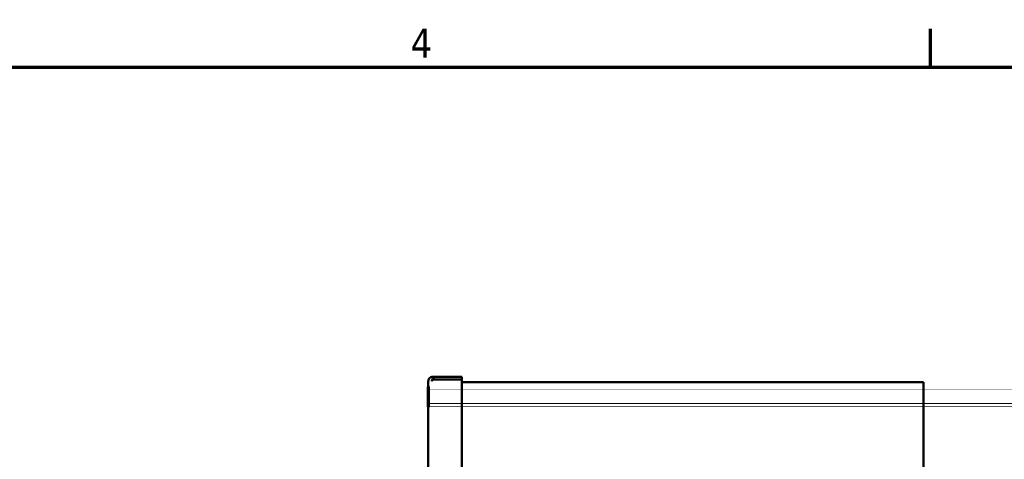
# Model space of a CAD drawing. Header units: inches. Extents: x 1 to 203, y 4 to 128.
# Tile 136 of 137: x 105 to 129, y 116 to 127. Entities that reach past the tile are written whole.
import ezdxf

# ---------------------------------------------------------------- set-up
doc = ezdxf.new("R2010")
doc.units = ezdxf.units.IN
doc.header["$LTSCALE"] = 6
doc.header["$MEASUREMENT"] = 0
doc.layers.add('Border (ANSI)', color=7, linetype='Continuous', lineweight=70)
doc.layers.add('Visible (ANSI)', color=7, linetype='Continuous', lineweight=50)
doc.styles.add('Note Text (ANSI)', font='tahoma.ttf')

# ---------------------------------------------------------------- blocks, each defined once
blk = doc.blocks.new('Borders Default Border')
at = {"layer": 'Border (ANSI)'}
blk.add_line((21.25, 21), (21.25, 21.16), dxfattribs=at)
at = {"layer": 'Border (ANSI)', "flags": 128}
blk.add_lwpolyline([(0.5, 1), (0.5, 21), (33.5, 21), (33.5, 1), (0.5, 1)], dxfattribs=at)
at = {"layer": 'Border (ANSI)', "insert": (19.0831, 21.04), "char_height": 0.12, "attachment_point": 7, "style": 'Note Text (ANSI)'}
blk.add_mtext('4', dxfattribs=at)

msp = doc.modelspace()

# ---------------------------------------------------------------- linework, layer by layer
at = {"layer": 'Visible (ANSI)'}
for p, q in [((115.053, 118.263), (115.144, 118.263)), ((115.095, 118.189), (115.055, 118.22)), ((115.144, 118.263), (115.781, 118.263)), ((115.781, 118.263), (115.781, 118.189)), ((114.931, 118.013), (114.93, 118.013)), ((114.93, 118.013), (114.93, 117.513)), ((114.933, 118.013), (114.931, 118.013)), ((114.943, 118.021), (114.933, 118.021)), ((114.936, 118.013), (114.935, 118.013)), ((114.935, 118.013), (114.935, 117.513)), ((114.937, 118.013), (114.936, 118.013)), ((114.936, 117.928), (114.936, 118.013)), ((114.937, 118.013), (114.937, 118.013)), ((114.938, 118.013), (114.937, 118.013)), ((114.938, 117.678), (114.937, 118.013)), ((114.937, 118.013), (114.937, 117.513)), ((114.938, 118.013), (114.938, 117.678)), ((114.939, 118.013), (114.938, 118.013)), ((114.941, 118.013), (114.939, 118.013)), ((114.939, 117.513), (114.939, 118.013)), ((114.94, 118.15), (114.94, 118.021)), ((114.943, 118.015), (114.941, 118.015)), ((114.953, 118.015), (114.943, 118.015)), ((115.03, 118.15), (115.03, 118.15)), ((115.03, 118.15), (115.03, 118.15)), ((115.03, 118.15), (115.03, 118.15)), ((115.056, 118.189), (115.144, 118.189)), ((115.144, 118.189), (115.095, 118.189)), ((115.144, 118.189), (115.144, 118.189)), ((115.144, 118.189), (115.144, 118.189)), ((115.781, 118.189), (115.144, 118.189)), ((115.144, 118.189), (115.781, 118.189)), ((115.781, 45.939), (115.781, 118.189)), ((127.212, 118.126), (115.781, 118.126)), ((127.325, 118.126), (127.212, 118.126)), ((127.325, 118.126), (127.325, 46.126)), ((114.931, 117.928), (114.931, 117.928)), ((114.931, 117.786), (114.931, 117.928)), ((114.931, 117.786), (114.931, 117.786)), ((114.934, 117.781), (114.933, 117.781)), ((114.933, 117.781), (114.933, 117.696)), ((114.935, 117.874), (114.934, 117.874)), ((114.934, 117.856), (114.934, 117.874)), ((114.935, 117.856), (114.934, 117.856)), ((114.935, 117.781), (114.934, 117.781)), ((114.934, 117.582), (114.934, 117.781)), ((114.935, 117.928), (114.936, 117.928)), ((114.935, 117.817), (114.935, 117.928)), ((114.936, 117.817), (114.935, 117.817)), ((114.935, 117.733), (114.936, 117.733)), ((114.935, 117.598), (114.935, 117.733)), ((114.937, 117.928), (114.936, 117.928)), ((114.937, 117.817), (114.936, 117.817)), ((114.936, 117.733), (114.936, 117.817)), ((114.937, 117.733), (114.936, 117.733)), ((114.937, 117.84), (114.938, 117.513)), ((114.937, 117.513), (114.937, 117.84)), ((114.94, 117.742), (114.939, 117.742)), ((114.939, 117.742), (114.939, 117.646)), ((114.94, 117.742), (114.94, 117.742)), ((114.94, 117.646), (114.94, 117.742)), ((114.942, 117.891), (114.941, 117.891)), ((114.941, 117.88), (114.941, 117.891)), ((114.942, 117.88), (114.941, 117.88)), ((114.942, 117.838), (114.941, 117.838)), ((114.93, 117.513), (114.931, 117.513)), ((114.932, 117.702), (114.931, 117.702)), ((114.931, 117.702), (114.931, 117.702)), ((114.931, 117.513), (114.931, 117.702)), ((114.933, 117.513), (114.931, 117.513)), ((114.933, 117.696), (114.934, 117.696)), ((114.941, 117.505), (114.933, 117.505)), ((114.934, 117.696), (114.934, 117.633)), ((114.935, 117.582), (114.934, 117.582)), ((114.936, 117.598), (114.935, 117.598)), ((114.935, 117.513), (114.936, 117.513)), ((114.937, 117.598), (114.936, 117.598)), ((114.936, 117.513), (114.936, 117.598)), ((114.937, 117.513), (114.936, 117.513)), ((114.938, 117.513), (114.937, 117.513)), ((114.937, 117.513), (114.937, 117.513)), ((114.938, 117.513), (114.939, 117.513)), ((114.939, 117.646), (114.94, 117.646)), ((114.941, 117.513), (114.939, 117.513)), ((114.94, 117.646), (114.94, 117.646)), ((114.94, 117.505), (114.94, 83.416)), ((114.943, 117.505), (114.941, 117.505)), ((114.953, 117.505), (114.943, 117.505))]:
    msp.add_line(p, q, dxfattribs=at)
for centre, major_axis, ratio, start_param, end_param in [((115.053, 118.15), (0, 0.113), 0.999993, 0, 0.895985), ((115.144, 118.15), (0, 0.113), 0.999993, 0, 0.895985), ((115.053, 118.15), (0, 0.113), 0.999993, 1.56912, 1.570796), ((115.053, 118.149), (-0.0803, 0.0803), 0.996249, 0.783829, 0.785601), ((115.053, 118.15), (-0.0803, 0.0803), 0.996249, 0.783829, 0.785601), ((115.144, 118.15), (0, -0.113), 0.999993, 4.710713, 4.712389), ((115.144, 118.149), (-0.0803, -0.0803), 0.996249, 5.49246, 5.494232), ((115.144, 118.15), (-0.0803, -0.0803), 0.996249, 5.49246, 5.494232), ((115.144, 118.15), (-0.0279, -0.0279), 0.996249, 3.925112, 3.988344)]:
    msp.add_ellipse(centre, major_axis=major_axis, ratio=ratio, start_param=start_param, end_param=end_param, dxfattribs=at)
for points, degree in [([(114.964, 118.22), (114.948, 118.201), (114.94, 118.175), (114.94, 118.15)], 3), ([(115.055, 118.22), (115.039, 118.201), (115.031, 118.175), (115.03, 118.15)], 3), ([(114.931, 118.005), (114.931, 118.013), (114.931, 118.013)], 2), ([(114.932, 117.859), (114.932, 117.919), (114.932, 117.994), (114.931, 118.005)], 2), ([(114.933, 117.997), (114.932, 117.964), (114.932, 117.843), (114.932, 117.765)], 2), ([(114.933, 118.021), (114.933, 118.021), (114.933, 117.997)], 2), ([(114.934, 117.874), (114.934, 117.943), (114.934, 118.021), (114.933, 118.021)], 2), ([(114.94, 118.15), (114.94, 118.15), (114.94, 118.15), (114.94, 118.15)], 3), ([(114.941, 118.015), (114.94, 118.015), (114.94, 117.894), (114.94, 117.756)], 2), ([(114.941, 117.891), (114.941, 117.951), (114.941, 118.015), (114.941, 118.015)], 2), ([(114.943, 118.015), (114.942, 118.015), (114.942, 117.964)], 2), ([(114.942, 117.964), (114.942, 117.902), (114.942, 117.761)], 2), ([(114.943, 118.021), (114.943, 118.021), (114.944, 118.015)], 2), ([(114.943, 117.963), (114.943, 118.015), (114.943, 118.015)], 2), ([(114.943, 117.76), (114.943, 117.902), (114.943, 117.963)], 2), ([(114.953, 118.015), (114.953, 118.015), (114.953, 117.963)], 2), ([(114.953, 117.963), (114.953, 117.902), (114.953, 117.76)], 2), ([(115.056, 118.189), (115.04, 118.176), (115.031, 118.163), (115.03, 118.15)], 3), ([(115.095, 118.189), (115.095, 118.189), (115.095, 118.189), (115.094, 118.189)], 3), ([(114.931, 117.928), (114.931, 117.928), (114.931, 117.925)], 2), ([(114.931, 117.925), (114.931, 117.92), (114.931, 117.885), (114.931, 117.858)], 2), ([(114.931, 117.709), (114.931, 117.715), (114.932, 117.75), (114.932, 117.813), (114.932, 117.859)], 2), ([(114.931, 117.858), (114.931, 117.835), (114.931, 117.802), (114.931, 117.786), (114.931, 117.786)], 2), ([(114.932, 117.765), (114.932, 117.693), (114.932, 117.571), (114.933, 117.505), (114.933, 117.505)], 2), ([(114.933, 117.935), (114.933, 117.935), (114.934, 117.893), (114.934, 117.856)], 2), ([(114.933, 117.769), (114.933, 117.851), (114.933, 117.935), (114.933, 117.935)], 2), ([(114.933, 117.591), (114.933, 117.591), (114.933, 117.68), (114.933, 117.769)], 2), ([(114.94, 117.795), (114.94, 117.882), (114.941, 117.936), (114.941, 117.936)], 2), ([(114.941, 117.838), (114.941, 117.838), (114.94, 117.795)], 2), ([(114.94, 117.756), (114.94, 117.622), (114.94, 117.505), (114.941, 117.505)], 2), ([(114.941, 117.936), (114.941, 117.936), (114.941, 117.909), (114.941, 117.88)], 2), ([(114.942, 117.674), (114.942, 117.746), (114.941, 117.838), (114.941, 117.838)], 2), ([(114.941, 117.682), (114.941, 117.724), (114.941, 117.767), (114.941, 117.767)], 2), ([(114.941, 117.767), (114.941, 117.767), (114.941, 117.722), (114.941, 117.673)], 2), ([(114.942, 117.885), (114.942, 117.913), (114.942, 117.935), (114.943, 117.935)], 2), ([(114.942, 117.76), (114.942, 117.848), (114.942, 117.885)], 2), ([(114.942, 117.761), (114.942, 117.617), (114.942, 117.505), (114.943, 117.505)], 2), ([(114.943, 117.584), (114.942, 117.584), (114.942, 117.606), (114.942, 117.672), (114.942, 117.76)], 2), ([(114.943, 117.935), (114.943, 117.935), (114.943, 117.913), (114.943, 117.848), (114.943, 117.76)], 2), ([(114.943, 117.76), (114.943, 117.672), (114.943, 117.635)], 2), ([(114.943, 117.556), (114.943, 117.618), (114.943, 117.76)], 2), ([(114.953, 117.76), (114.953, 117.618), (114.953, 117.556)], 2), ([(114.931, 117.702), (114.931, 117.702), (114.931, 117.709)], 2), ([(114.934, 117.633), (114.934, 117.616), (114.933, 117.591), (114.933, 117.591)], 2), ([(114.933, 117.505), (114.934, 117.505), (114.934, 117.551), (114.934, 117.582)], 2), ([(114.941, 117.584), (114.941, 117.584), (114.941, 117.635), (114.941, 117.682)], 2), ([(114.941, 117.505), (114.941, 117.505), (114.942, 117.597), (114.942, 117.674)], 2), ([(114.941, 117.673), (114.941, 117.626), (114.941, 117.584), (114.941, 117.584)], 2), ([(114.943, 117.635), (114.943, 117.606), (114.943, 117.584), (114.943, 117.584)], 2), ([(114.943, 117.505), (114.943, 117.505), (114.943, 117.556)], 2), ([(114.953, 117.556), (114.953, 117.505), (114.953, 117.505)], 2)]:
    msp.add_open_spline(points, degree=degree, dxfattribs=at)

# ---------------------------------------------------------------- block references
at = {"xscale": 6, "yscale": 6, "zscale": 6}
msp.add_blockref('Borders Default Border', (0, 0), dxfattribs=at)

doc.saveas('drawing.dxf')
